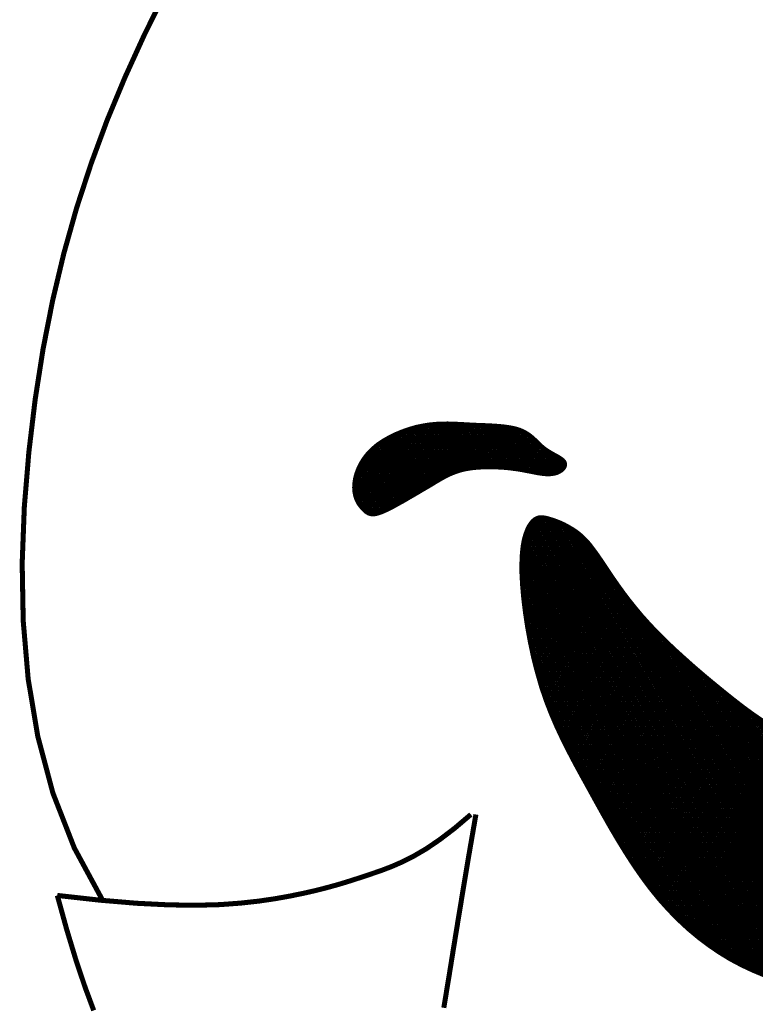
# Model space of a CAD drawing. Header units: feet. Extents: x -7.9 to 0.6, y 9.6 to 20.6.
# Tile 7 of 15: x -3.8288 to -3.7366, y 19.4073 to 19.5307. Entities that reach past the tile are written whole.
import ezdxf

# ---------------------------------------------------------------- set-up
doc = ezdxf.new("R2010")
doc.units = ezdxf.units.FT
doc.header["$MEASUREMENT"] = 0
doc.layers.add('TEXT', color=7, linetype='CONTINUOUS')

msp = doc.modelspace()

# ---------------------------------------------------------------- hatches: boundary and pattern name
at = {"layer": 'TEXT', "linetype": 'Continuous'}
h = msp.add_hatch(dxfattribs=at)
h.set_pattern_fill('NET3', scale=0.001875, style=0)
h.set_pattern_definition([(360, (-11.09312967, 17.93672595), (2e-19, 0.000234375), []), (60, (-11.09312967, 17.93672595), (-0.000202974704, 0.0001171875), []), (120, (-11.09312967, 17.93672595), (-0.000202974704, -0.0001171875), [])])
h.paths.add_polyline_path([(-3.69715, 19.43509), (-3.69647, 19.43542), (-3.69591, 19.43557), (-3.69545, 19.43558), (-3.69509, 19.43545), (-3.69482, 19.43521), (-3.69463, 19.43489), (-3.6945, 19.4345), (-3.69444, 19.43406), (-3.69442, 19.43359), (-3.69445, 19.43312), (-3.69452, 19.43264), (-3.69462, 19.43218), (-3.69475, 19.43175), (-3.69491, 19.43135), (-3.69509, 19.43101), (-3.69528, 19.43074), (-3.69548, 19.43054), (-3.69569, 19.43042), (-3.6959, 19.43038), (-3.69612, 19.43042), (-3.69634, 19.43054), (-3.69655, 19.43073), (-3.69676, 19.431), (-3.69697, 19.43135), (-3.69716, 19.43177), (-3.69733, 19.43224), (-3.69746, 19.43275), (-3.69755, 19.43328), (-3.69757, 19.43379), (-3.69752, 19.43428), (-3.69739, 19.43472)])
h.paths.add_polyline_path([(-3.78565, 19.46934), (-3.78585, 19.46955), (-3.78605, 19.46979), (-3.78625, 19.47007), (-3.78643, 19.47039), (-3.78658, 19.47074), (-3.7867, 19.47114), (-3.78678, 19.47158), (-3.78681, 19.47207), (-3.78678, 19.47261), (-3.78669, 19.47318), (-3.78653, 19.47379), (-3.7863, 19.4744), (-3.78599, 19.47503), (-3.78561, 19.47564), (-3.78515, 19.47624), (-3.7846, 19.47681), (-3.78397, 19.47735), (-3.78326, 19.47784), (-3.78249, 19.47828), (-3.78168, 19.47868), (-3.78084, 19.47903), (-3.77998, 19.47933), (-3.77913, 19.47958), (-3.77828, 19.47976), (-3.77747, 19.47989), (-3.77668, 19.47997), (-3.7759, 19.48001), (-3.77514, 19.48002), (-3.77438, 19.48), (-3.77362, 19.47996), (-3.77285, 19.47992), (-3.77207, 19.47987), (-3.77127, 19.47984), (-3.77047, 19.47981), (-3.76967, 19.47977), (-3.76889, 19.47972), (-3.76813, 19.47965), (-3.76742, 19.47955), (-3.76676, 19.47942), (-3.76617, 19.47924), (-3.76566, 19.47902), (-3.76521, 19.47876), (-3.76481, 19.47848), (-3.76445, 19.47817), (-3.76411, 19.47785), (-3.76379, 19.47753), (-3.76346, 19.47722), (-3.76312, 19.47693), (-3.76275, 19.47667), (-3.76237, 19.47643), (-3.76199, 19.47621), (-3.76162, 19.47601), (-3.76128, 19.47582), (-3.76099, 19.47563), (-3.76075, 19.47544), (-3.76059, 19.47525), (-3.76051, 19.47505), (-3.76052, 19.47484), (-3.7606, 19.47464), (-3.76073, 19.47444), (-3.76093, 19.47426), (-3.76117, 19.47411), (-3.76144, 19.47397), (-3.76175, 19.47388), (-3.76207, 19.47382), (-3.76242, 19.47379), (-3.76277, 19.47379), (-3.76314, 19.47382), (-3.76352, 19.47387), (-3.76391, 19.47393), (-3.7643, 19.47401), (-3.7647, 19.47409), (-3.76509, 19.47416), (-3.76549, 19.47424), (-3.7659, 19.47432), (-3.76633, 19.47439), (-3.76677, 19.47445), (-3.76724, 19.47451), (-3.76774, 19.47457), (-3.76828, 19.47461), (-3.76885, 19.47464), (-3.76945, 19.47467), (-3.77007, 19.47467), (-3.7707, 19.47466), (-3.77134, 19.47462), (-3.77196, 19.47457), (-3.77257, 19.47448), (-3.77316, 19.47437), (-3.7737, 19.47423), (-3.77422, 19.47405), (-3.77471, 19.47386), (-3.77517, 19.47365), (-3.77561, 19.47342), (-3.77603, 19.47319), (-3.77644, 19.47295), (-3.77684, 19.47271), (-3.77723, 19.47247), (-3.77762, 19.47224), (-3.77801, 19.47201), (-3.77841, 19.47178), (-3.77881, 19.47154), (-3.77922, 19.4713), (-3.77965, 19.47105), (-3.7801, 19.47079), (-3.78057, 19.47051), (-3.78106, 19.47024), (-3.78155, 19.46997), (-3.78203, 19.4697), (-3.78251, 19.46946), (-3.78296, 19.46924), (-3.78337, 19.46906), (-3.78375, 19.46892), (-3.78409, 19.46882), (-3.78438, 19.46877), (-3.78463, 19.46877), (-3.78486, 19.46881), (-3.78507, 19.46889), (-3.78526, 19.469), (-3.78546, 19.46915)])
edge = h.paths.add_edge_path()
edge.add_line((-3.70732, 19.43494), (-3.71207, 19.436))
edge.add_line((-3.71207, 19.436), (-3.71608, 19.43683))
edge.add_line((-3.71608, 19.43683), (-3.71943, 19.4375))
edge.add_line((-3.71943, 19.4375), (-3.72224, 19.43804))
edge.add_line((-3.72224, 19.43804), (-3.72459, 19.43849))
edge.add_line((-3.72459, 19.43849), (-3.72658, 19.43891))
edge.add_line((-3.72658, 19.43891), (-3.72831, 19.43934))
edge.add_line((-3.72831, 19.43934), (-3.72988, 19.43983))
edge.add_line((-3.72988, 19.43983), (-3.73137, 19.44041))
edge.add_line((-3.73137, 19.44041), (-3.7328, 19.44109))
edge.add_line((-3.7328, 19.44109), (-3.73418, 19.44185))
edge.add_line((-3.73418, 19.44185), (-3.73553, 19.44268))
edge.add_line((-3.73553, 19.44268), (-3.73684, 19.44357))
edge.add_line((-3.73684, 19.44357), (-3.73813, 19.44451))
edge.add_line((-3.73813, 19.44451), (-3.73941, 19.4455))
edge.add_line((-3.73941, 19.4455), (-3.74067, 19.44651))
edge.add_line((-3.74067, 19.44651), (-3.74194, 19.44755))
edge.add_line((-3.74194, 19.44755), (-3.74319, 19.44859))
edge.add_line((-3.74319, 19.44859), (-3.74442, 19.44965))
edge.add_line((-3.74442, 19.44965), (-3.74562, 19.45072))
edge.add_line((-3.74562, 19.45072), (-3.74679, 19.45178))
edge.add_line((-3.74679, 19.45178), (-3.7479, 19.45284))
edge.add_line((-3.7479, 19.45284), (-3.74896, 19.45389))
edge.add_line((-3.74896, 19.45389), (-3.74994, 19.45493))
edge.add_line((-3.74994, 19.45493), (-3.75085, 19.45594))
edge.add_line((-3.75085, 19.45594), (-3.75169, 19.45694))
edge.add_line((-3.75169, 19.45694), (-3.75246, 19.4579))
edge.add_line((-3.75246, 19.4579), (-3.75316, 19.45882))
edge.add_line((-3.75316, 19.45882), (-3.7538, 19.45971))
edge.add_line((-3.7538, 19.45971), (-3.75439, 19.46055))
edge.add_line((-3.75439, 19.46055), (-3.75493, 19.46135))
edge.add_line((-3.75493, 19.46135), (-3.75542, 19.46209))
edge.add_line((-3.75542, 19.46209), (-3.75588, 19.46277))
edge.add_line((-3.75588, 19.46277), (-3.7563, 19.46339))
edge.add_line((-3.7563, 19.46339), (-3.75671, 19.46397))
edge.add_line((-3.75671, 19.46397), (-3.7571, 19.46449))
edge.add_line((-3.7571, 19.46449), (-3.75748, 19.46498))
edge.add_line((-3.75748, 19.46498), (-3.75787, 19.46542))
edge.add_line((-3.75787, 19.46542), (-3.75827, 19.46582))
edge.add_line((-3.75827, 19.46582), (-3.75869, 19.46619))
edge.add_line((-3.75869, 19.46619), (-3.75914, 19.46653))
edge.add_line((-3.75914, 19.46653), (-3.75961, 19.46684))
edge.add_line((-3.75961, 19.46684), (-3.76009, 19.46712))
edge.add_line((-3.76009, 19.46712), (-3.76057, 19.46738))
edge.add_line((-3.76057, 19.46738), (-3.76105, 19.4676))
edge.add_line((-3.76105, 19.4676), (-3.76152, 19.46779))
edge.add_line((-3.76152, 19.46779), (-3.76196, 19.46795))
edge.add_line((-3.76196, 19.46795), (-3.76238, 19.46808))
edge.add_line((-3.76238, 19.46808), (-3.76275, 19.46819))
edge.add_line((-3.76275, 19.46819), (-3.76309, 19.46825))
edge.add_line((-3.76309, 19.46825), (-3.76341, 19.46828))
edge.add_line((-3.76341, 19.46828), (-3.76369, 19.46826))
edge.add_line((-3.76369, 19.46826), (-3.76396, 19.46818))
edge.add_line((-3.76396, 19.46818), (-3.76421, 19.46804))
edge.add_line((-3.76421, 19.46804), (-3.76446, 19.46783))
edge.add_line((-3.76446, 19.46783), (-3.76469, 19.46756))
edge.add_line((-3.76469, 19.46756), (-3.76493, 19.4672))
edge.add_line((-3.76493, 19.4672), (-3.76515, 19.46675))
edge.add_line((-3.76515, 19.46675), (-3.76536, 19.46619))
edge.add_line((-3.76536, 19.46619), (-3.76555, 19.46552))
edge.add_line((-3.76555, 19.46552), (-3.7657, 19.46471))
edge.add_line((-3.7657, 19.46471), (-3.7658, 19.46375))
edge.add_line((-3.7658, 19.46375), (-3.76585, 19.46263))
edge.add_line((-3.76585, 19.46263), (-3.76585, 19.46134))
edge.add_line((-3.76585, 19.46134), (-3.76577, 19.45987))
edge.add_line((-3.76577, 19.45987), (-3.76563, 19.45825))
edge.add_line((-3.76563, 19.45825), (-3.76542, 19.45651))
edge.add_line((-3.76542, 19.45651), (-3.76515, 19.45468))
edge.add_line((-3.76515, 19.45468), (-3.76481, 19.45281))
edge.add_line((-3.76481, 19.45281), (-3.76441, 19.45092))
edge.add_line((-3.76441, 19.45092), (-3.76394, 19.44905))
edge.add_line((-3.76394, 19.44905), (-3.76342, 19.44723))
edge.add_line((-3.76342, 19.44723), (-3.76284, 19.4455))
edge.add_line((-3.76284, 19.4455), (-3.7622, 19.44384))
edge.add_line((-3.7622, 19.44384), (-3.76151, 19.44223))
edge.add_line((-3.76151, 19.44223), (-3.76078, 19.44067))
edge.add_line((-3.76078, 19.44067), (-3.76001, 19.43913))
edge.add_line((-3.76001, 19.43913), (-3.75921, 19.4376))
edge.add_line((-3.75921, 19.4376), (-3.75837, 19.43606))
edge.add_line((-3.75837, 19.43606), (-3.75751, 19.4345))
edge.add_line((-3.75751, 19.4345), (-3.75663, 19.4329))
edge.add_line((-3.75663, 19.4329), (-3.75573, 19.43128))
edge.add_line((-3.75573, 19.43128), (-3.75481, 19.42965))
edge.add_line((-3.75481, 19.42965), (-3.75385, 19.42802))
edge.add_line((-3.75385, 19.42802), (-3.75287, 19.42642))
edge.add_line((-3.75287, 19.42642), (-3.75185, 19.42484))
edge.add_line((-3.75185, 19.42484), (-3.7508, 19.42332))
edge.add_line((-3.7508, 19.42332), (-3.74971, 19.42186))
edge.add_line((-3.74971, 19.42186), (-3.74859, 19.42048))
edge.add_line((-3.74859, 19.42048), (-3.74742, 19.41918))
edge.add_line((-3.74742, 19.41918), (-3.74622, 19.41796))
edge.add_line((-3.74622, 19.41796), (-3.74499, 19.41681))
edge.add_line((-3.74499, 19.41681), (-3.74372, 19.41575))
edge.add_line((-3.74372, 19.41575), (-3.74241, 19.41476))
edge.add_line((-3.74241, 19.41476), (-3.74107, 19.41385))
edge.add_line((-3.74107, 19.41385), (-3.73971, 19.41302))
edge.add_line((-3.73971, 19.41302), (-3.73831, 19.41228))
edge.add_line((-3.73831, 19.41228), (-3.73689, 19.41161))
edge.add_line((-3.73689, 19.41161), (-3.73546, 19.41102))
edge.add_line((-3.73546, 19.41102), (-3.73403, 19.41053))
edge.add_line((-3.73403, 19.41053), (-3.7326, 19.41012))
edge.add_line((-3.7326, 19.41012), (-3.73119, 19.4098))
edge.add_line((-3.73119, 19.4098), (-3.7298, 19.40958))
edge.add_line((-3.7298, 19.40958), (-3.72844, 19.40945))
edge.add_line((-3.72844, 19.40945), (-3.72711, 19.40942))
edge.add_line((-3.72711, 19.40942), (-3.72583, 19.40949))
edge.add_line((-3.72583, 19.40949), (-3.72459, 19.40964))
edge.add_line((-3.72459, 19.40964), (-3.7234, 19.40989))
edge.add_line((-3.7234, 19.40989), (-3.72224, 19.41022))
edge.add_line((-3.72224, 19.41022), (-3.72114, 19.41062))
edge.add_line((-3.72114, 19.41062), (-3.72008, 19.41111))
edge.add_line((-3.72008, 19.41111), (-3.71907, 19.41167))
edge.add_line((-3.71907, 19.41167), (-3.7181, 19.41229))
edge.add_line((-3.7181, 19.41229), (-3.71719, 19.41298))
edge.add_line((-3.71719, 19.41298), (-3.71633, 19.41371))
edge.add_line((-3.71633, 19.41371), (-3.71553, 19.41447))
edge.add_line((-3.71553, 19.41447), (-3.71477, 19.41526))
edge.add_line((-3.71477, 19.41526), (-3.71408, 19.41607))
edge.add_line((-3.71408, 19.41607), (-3.71344, 19.41687))
edge.add_line((-3.71344, 19.41687), (-3.71286, 19.41767))
edge.add_line((-3.71286, 19.41767), (-3.71233, 19.41845))
edge.add_line((-3.71233, 19.41845), (-3.71186, 19.41921))
edge.add_line((-3.71186, 19.41921), (-3.71144, 19.41993))
edge.add_line((-3.71144, 19.41993), (-3.71107, 19.42062))
edge.add_line((-3.71107, 19.42062), (-3.71073, 19.42127))
edge.add_line((-3.71073, 19.42127), (-3.71043, 19.42188))
edge.add_line((-3.71043, 19.42188), (-3.71016, 19.42244))
edge.add_line((-3.71016, 19.42244), (-3.70991, 19.42294))
edge.add_line((-3.70991, 19.42294), (-3.70968, 19.42339))
edge.add_line((-3.70968, 19.42339), (-3.70947, 19.42379))
edge.add_line((-3.70947, 19.42379), (-3.70928, 19.42415))
edge.add_line((-3.70928, 19.42415), (-3.7091, 19.4245))
edge.add_line((-3.7091, 19.4245), (-3.70893, 19.42484))
edge.add_line((-3.70893, 19.42484), (-3.70878, 19.42518))
edge.add_line((-3.70878, 19.42518), (-3.70863, 19.42554))
edge.add_line((-3.70863, 19.42554), (-3.70848, 19.42593))
edge.add_line((-3.70848, 19.42593), (-3.70835, 19.42636))
edge.add_line((-3.70835, 19.42636), (-3.70821, 19.42682))
edge.add_line((-3.70821, 19.42682), (-3.70808, 19.42731))
edge.add_line((-3.70808, 19.42731), (-3.70796, 19.42781))
edge.add_line((-3.70796, 19.42781), (-3.70783, 19.42832))
edge.add_line((-3.70783, 19.42832), (-3.70771, 19.42882))
edge.add_line((-3.70771, 19.42882), (-3.70759, 19.4293))
edge.add_line((-3.70759, 19.4293), (-3.70748, 19.42977))
edge.add_line((-3.70748, 19.42977), (-3.70737, 19.43019))
edge.add_line((-3.70737, 19.43019), (-3.70725, 19.43059))
edge.add_line((-3.70725, 19.43059), (-3.70713, 19.43097))
edge.add_line((-3.70713, 19.43097), (-3.70698, 19.43132))
edge.add_line((-3.70698, 19.43132), (-3.70682, 19.43166))
edge.add_line((-3.70682, 19.43166), (-3.70663, 19.43198))
edge.add_line((-3.70663, 19.43198), (-3.70641, 19.43229))
edge.add_line((-3.70641, 19.43229), (-3.70615, 19.4326))
edge.add_line((-3.70615, 19.4326), (-3.70585, 19.43291))
edge.add_line((-3.70585, 19.43291), (-3.70557, 19.43322))
edge.add_line((-3.70557, 19.43322), (-3.70538, 19.43352))
edge.add_line((-3.70538, 19.43352), (-3.70533, 19.43382))
edge.add_line((-3.70533, 19.43382), (-3.70548, 19.43412))
edge.add_line((-3.70548, 19.43412), (-3.7059, 19.4344))
edge.add_line((-3.7059, 19.4344), (-3.70666, 19.43468))
edge.add_line((-3.70666, 19.43468), (-3.70781, 19.43494))

# ---------------------------------------------------------------- linework, layer by layer
at = {"layer": 'TEXT', "color": 7, "const_width": 0.000631}
for points in [[(-3.81056, 19.53397), (-3.81316, 19.52875), (-3.81558, 19.52344), (-3.81781, 19.51808), (-3.81982, 19.51264), (-3.82164, 19.50708), (-3.82324, 19.50139), (-3.82464, 19.49551), (-3.82584, 19.48943), (-3.82683, 19.48311), (-3.82762, 19.47653), (-3.82819, 19.46966), (-3.82846, 19.46257), (-3.82833, 19.45536), (-3.82771, 19.4481), (-3.8265, 19.44089), (-3.82461, 19.4338), (-3.82193, 19.42693), (-3.81837, 19.42035)], [(-3.73553, 19.44268), (-3.73684, 19.44357), (-3.73813, 19.44451), (-3.73941, 19.4455), (-3.74067, 19.44651), (-3.74194, 19.44755), (-3.74319, 19.44859), (-3.74442, 19.44965), (-3.74562, 19.45072), (-3.74679, 19.45178), (-3.7479, 19.45284), (-3.74896, 19.45389), (-3.74994, 19.45493), (-3.75085, 19.45594), (-3.75169, 19.45694), (-3.75246, 19.4579), (-3.75316, 19.45882), (-3.7538, 19.45971), (-3.75439, 19.46055), (-3.75493, 19.46135), (-3.75542, 19.46209), (-3.75588, 19.46277), (-3.7563, 19.46339), (-3.75671, 19.46397), (-3.7571, 19.46449), (-3.75748, 19.46498), (-3.75787, 19.46542), (-3.75827, 19.46582), (-3.75869, 19.46619), (-3.75914, 19.46653), (-3.75961, 19.46684), (-3.76009, 19.46712), (-3.76057, 19.46738), (-3.76105, 19.4676), (-3.76152, 19.46779), (-3.76196, 19.46795), (-3.76238, 19.46808), (-3.76275, 19.46819), (-3.76309, 19.46825), (-3.76341, 19.46828), (-3.76369, 19.46826), (-3.76396, 19.46818), (-3.76421, 19.46804), (-3.76446, 19.46783), (-3.76469, 19.46756), (-3.76493, 19.4672), (-3.76515, 19.46675), (-3.76536, 19.46619), (-3.76555, 19.46552), (-3.7657, 19.46471), (-3.7658, 19.46375), (-3.76585, 19.46263), (-3.76585, 19.46134), (-3.76577, 19.45987), (-3.76563, 19.45825), (-3.76542, 19.45651), (-3.76515, 19.45468), (-3.76481, 19.45281), (-3.76441, 19.45092), (-3.76394, 19.44905), (-3.76342, 19.44723), (-3.76284, 19.4455), (-3.7622, 19.44384), (-3.76151, 19.44223), (-3.76078, 19.44067), (-3.76001, 19.43913), (-3.75921, 19.4376), (-3.75837, 19.43606), (-3.75751, 19.4345), (-3.75663, 19.4329), (-3.75573, 19.43128), (-3.75481, 19.42965), (-3.75385, 19.42802), (-3.75287, 19.42642), (-3.75185, 19.42484), (-3.7508, 19.42332), (-3.74971, 19.42186), (-3.74859, 19.42048), (-3.74742, 19.41918), (-3.74622, 19.41796), (-3.74499, 19.41681), (-3.74372, 19.41575), (-3.74241, 19.41476), (-3.74107, 19.41385), (-3.73971, 19.41302), (-3.73831, 19.41228), (-3.73689, 19.41161), (-3.73546, 19.41102)], [(-3.82406, 19.42098), (-3.81874, 19.42039), (-3.81412, 19.42), (-3.81012, 19.4198), (-3.80667, 19.41975), (-3.80368, 19.41983), (-3.80109, 19.42002), (-3.79882, 19.42027), (-3.79678, 19.42057), (-3.79493, 19.4209), (-3.79322, 19.42125), (-3.79164, 19.42161), (-3.79016, 19.42199), (-3.78876, 19.42238), (-3.78742, 19.42279), (-3.78612, 19.42321), (-3.78483, 19.42364), (-3.78354, 19.42408), (-3.78222, 19.42458), (-3.78085, 19.42518), (-3.77939, 19.42592), (-3.77783, 19.42683), (-3.77614, 19.42798), (-3.77429, 19.42939), (-3.77225, 19.43112)], [(-3.77162, 19.43112), (-3.7725, 19.42603), (-3.77324, 19.4216), (-3.77387, 19.41777), (-3.77441, 19.41446), (-3.77487, 19.4116), (-3.77528, 19.4091), (-3.77564, 19.40691)], [(-3.82406, 19.42098), (-3.82286, 19.41664), (-3.8217, 19.41282), (-3.82058, 19.40949), (-3.8195, 19.40658)]]:
    msp.add_lwpolyline(points, dxfattribs=at)
msp.add_lwpolyline([(-3.78565, 19.46934), (-3.78585, 19.46955), (-3.78605, 19.46979), (-3.78625, 19.47007), (-3.78643, 19.47039), (-3.78658, 19.47074), (-3.7867, 19.47114), (-3.78678, 19.47158), (-3.78681, 19.47207), (-3.78678, 19.47261), (-3.78669, 19.47318), (-3.78653, 19.47379), (-3.7863, 19.4744), (-3.78599, 19.47503), (-3.78561, 19.47564), (-3.78515, 19.47624), (-3.7846, 19.47681), (-3.78397, 19.47735), (-3.78326, 19.47784), (-3.78249, 19.47828), (-3.78168, 19.47868), (-3.78084, 19.47903), (-3.77998, 19.47933), (-3.77913, 19.47958), (-3.77828, 19.47976), (-3.77747, 19.47989), (-3.77668, 19.47997), (-3.7759, 19.48001), (-3.77514, 19.48002), (-3.77438, 19.48), (-3.77362, 19.47996), (-3.77285, 19.47992), (-3.77207, 19.47987), (-3.77127, 19.47984), (-3.77047, 19.47981), (-3.76967, 19.47977), (-3.76889, 19.47972), (-3.76813, 19.47965), (-3.76742, 19.47955), (-3.76676, 19.47942), (-3.76617, 19.47924), (-3.76566, 19.47902), (-3.76521, 19.47876), (-3.76481, 19.47848), (-3.76445, 19.47817), (-3.76411, 19.47785), (-3.76379, 19.47753), (-3.76346, 19.47722), (-3.76312, 19.47693), (-3.76275, 19.47667), (-3.76237, 19.47643), (-3.76199, 19.47621), (-3.76162, 19.47601), (-3.76128, 19.47582), (-3.76099, 19.47563), (-3.76075, 19.47544), (-3.76059, 19.47525), (-3.76051, 19.47505), (-3.76052, 19.47484), (-3.7606, 19.47464), (-3.76073, 19.47444), (-3.76093, 19.47426), (-3.76117, 19.47411), (-3.76144, 19.47397), (-3.76175, 19.47388), (-3.76207, 19.47382), (-3.76242, 19.47379), (-3.76277, 19.47379), (-3.76314, 19.47382), (-3.76352, 19.47387), (-3.76391, 19.47393), (-3.7643, 19.47401), (-3.7647, 19.47409), (-3.76509, 19.47416), (-3.76549, 19.47424), (-3.7659, 19.47432), (-3.76633, 19.47439), (-3.76677, 19.47445), (-3.76724, 19.47451), (-3.76774, 19.47457), (-3.76828, 19.47461), (-3.76885, 19.47464), (-3.76945, 19.47467), (-3.77007, 19.47467), (-3.7707, 19.47466), (-3.77134, 19.47462), (-3.77196, 19.47457), (-3.77257, 19.47448), (-3.77316, 19.47437), (-3.7737, 19.47423), (-3.77422, 19.47405), (-3.77471, 19.47386), (-3.77517, 19.47365), (-3.77561, 19.47342), (-3.77603, 19.47319), (-3.77644, 19.47295), (-3.77684, 19.47271), (-3.77723, 19.47247), (-3.77762, 19.47224), (-3.77801, 19.47201), (-3.77841, 19.47178), (-3.77881, 19.47154), (-3.77922, 19.4713), (-3.77965, 19.47105), (-3.7801, 19.47079), (-3.78057, 19.47051), (-3.78106, 19.47024), (-3.78155, 19.46997), (-3.78203, 19.4697), (-3.78251, 19.46946), (-3.78296, 19.46924), (-3.78337, 19.46906), (-3.78375, 19.46892), (-3.78409, 19.46882), (-3.78438, 19.46877), (-3.78463, 19.46877), (-3.78486, 19.46881), (-3.78507, 19.46889), (-3.78526, 19.469), (-3.78546, 19.46915)], close=True, dxfattribs=at)

doc.saveas('drawing.dxf')
